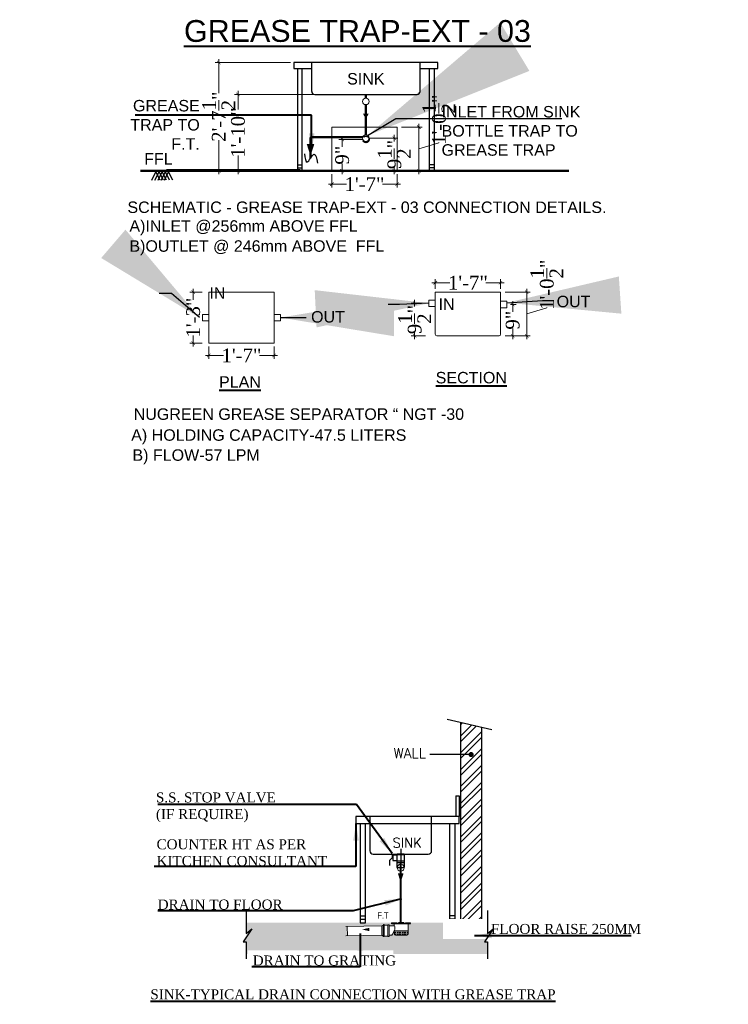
# Model space of a CAD drawing. Header units: inches. Extents: x 119662 to 158499, y 12149 to 20675.
# Tile 10 of 97: x 119937 to 120143, y 17698 to 17984. Entities that reach past the tile are written whole.
import ezdxf
from ezdxf.enums import TextEntityAlignment as Align

# ---------------------------------------------------------------- set-up
doc = ezdxf.new("R2010")
doc.units = ezdxf.units.IN
doc.header["$MEASUREMENT"] = 0
doc.header["$PDMODE"] = 34
doc.linetypes.add('ACAD_ISO11W100', pattern=[33, 12, -3, 12, -3, 0, -3])
doc.linetypes.add('HIDDEN', pattern=[0.375, 0.25, -0.125])
for name, color, linetype, lineweight in [('00-ABM-VERT-WASTE', 3, 'Continuous', 0), ('00-ABM-WASTE PIPE', 3, 'Continuous', 0), ('A-TEXTS', 4, 'Continuous', 0), ('CKD Dimensions', 3, 'Continuous', 0), ('DIM - GRATING', 7, 'Continuous', 0), ('Flow Direction', 1, 'Continuous', 0), ('GREASE TRAP', 6, 'Continuous', 5), ('JMT SOIL PIPE', 4, 'Continuous', 0), ('JMT-P-WASTE', 3, 'Continuous', 0), ('P-Waste', 4, 'ACAD_ISO11W100', 0), ('P2 WASTE', 3, 'Continuous', 0), ('PP-DIM', 7, 'Continuous', 20), ('PP-DWS', 5, 'Continuous', 25), ('PP-TEXT', 7, 'Continuous', 40)]:
    doc.layers.add(name, color=color, linetype=linetype, lineweight=lineweight)
doc.layers.add('Cold Hot Water', color=8, linetype='Continuous')
doc.styles.add('Arial', font='GOTHIC.TTF')
doc.styles.add('PDF Arial', font='arial.ttf')
doc.styles.add('SIMPLEX', font='SIMPLEX.SHX', dxfattribs={"height": 2.3})
doc.styles.get("Standard").update_dxf_attribs({"font": 'times.ttf', "height": 4})
doc.styles.add('TIMES NEW ROMAN', font='times.ttf', dxfattribs={"height": 4})
doc.styles.add('WMF-Arial1', font='arial.ttf')
doc.dimstyles.new('Copy of Standard', dxfattribs={"dimtxt": 60, "dimasz": 33, "dimexe": 15, "dimexo": 15, "dimgap": 15, "dimtad": 1, "dimtoh": 1, "dimdec": 0, "dimzin": 0, "dimdsep": 46, "dimtxsty": 'Standard', "dimcen": 0.09, "dimclrd": 256, "dimclre": 256, "dimclrt": 256, "dimadec": 0, "dimazin": 0, "dimtfac": 1, "dimtdec": 0, "dimtofl": 0, "dimtmove": 0, "dimatfit": 3, "dimfxl": 1, "dimtolj": 1, "dimtzin": 0, "dimlwd": -1, "dimlwe": -1, "dimarcsym": 0})
doc.dimstyles.new('Copy(3) of Standard', dxfattribs={"dimtxt": 78, "dimasz": 51, "dimexe": 10, "dimexo": 24, "dimgap": 24, "dimtad": 1, "dimtoh": 1, "dimdec": 0, "dimzin": 0, "dimdsep": 46, "dimtxsty": 'Standard', "dimcen": 0.09, "dimadec": 0, "dimazin": 0, "dimtfac": 1, "dimtdec": 0, "dimtofl": 0, "dimtmove": 0, "dimatfit": 3, "dimfxl": 1, "dimtolj": 1, "dimtzin": 0, "dimarcsym": 0})
doc.dimstyles.new('PP-DIM', dxfattribs={"dimtxt": 4, "dimasz": 1, "dimexe": 1, "dimexo": 1, "dimgap": 0.09, "dimtad": 0, "dimdec": 1, "dimzin": 0, "dimdsep": 46, "dimlunit": 4, "dimtxsty": 'TIMES NEW ROMAN', "dimblk": 'ARCHTICK', "dimcen": 0.09, "dimdle": 1, "dimclrd": 256, "dimclre": 256, "dimclrt": 256, "dimadec": 0, "dimazin": 0, "dimtfac": 1, "dimtdec": 4, "dimtofl": 0, "dimtmove": 1, "dimatfit": 3, "dimfxl": 1, "dimtolj": 1, "dimtzin": 0, "dimlwd": -1, "dimlwe": -1, "dimarcsym": 0})

# ---------------------------------------------------------------- blocks, each defined once
blk = doc.blocks.new('_ArchTick')
at = {"color": 251, "linetype": 'ByBlock', "const_width": 0.15}
blk.add_lwpolyline([(-0.5, -0.5), (0.5, 0.5)], dxfattribs=at)
blk = doc.blocks.new('*D618')
at = {"layer": 'Defpoints', "color": 0, "transparency": 16777216}
for p in [(120030.48, 17949.32), (120037.37, 17949.32), (120025.88, 17940.19)]:
    blk.add_point(p, dxfattribs=at)
at = {"layer": 'PP-DIM', "transparency": 16777216}
for p, q in [((120030.48, 17950.32), (120030.48, 17947.21)), ((120036.37, 17949.32), (120029.48, 17949.32)), ((120030.48, 17939.19), (120030.48, 17942.29)), ((120026.88, 17940.19), (120031.48, 17940.19))]:
    blk.add_line(p, q, dxfattribs=at)
for p, rotation in [((120030.48, 17949.32), 90), ((120030.48, 17940.19), 270)]:
    blk.add_blockref('_ArchTick', p, dxfattribs=dict(at, rotation=rotation))
at = {"layer": 'PP-DIM', "transparency": 16777216, "insert": (120030.48, 17944.75), "char_height": 4, "attachment_point": 5, "rotation": 90, "style": 'TIMES NEW ROMAN'}
blk.add_mtext('\\A1;9"', dxfattribs=at)
blk = doc.blocks.new('*D619')
at = {"layer": 'Defpoints', "color": 0, "transparency": 16777216}
for p in [(120046.77, 17952.91), (120046.77, 17940.19), (120052.76, 17940.19)]:
    blk.add_point(p, dxfattribs=at)
at = {"layer": 'PP-DIM', "transparency": 16777216}
for p, q in [((120047.77, 17952.91), (120053.76, 17952.91)), ((120052.76, 17953.91), (120052.76, 17939.19)), ((120058.59, 17948.3), (120052.76, 17946.55)), ((120058.59, 17948.48), (120058.59, 17948.3)), ((120047.77, 17940.19), (120053.76, 17940.19))]:
    blk.add_line(p, q, dxfattribs=at)
for p, rotation in [((120052.76, 17952.91), 90), ((120052.76, 17940.19), 270)]:
    blk.add_blockref('_ArchTick', p, dxfattribs=dict(at, rotation=rotation))
at = {"layer": 'PP-DIM', "transparency": 16777216, "insert": (120058.59, 17955.06), "char_height": 4, "attachment_point": 5, "rotation": 90, "style": 'TIMES NEW ROMAN'}
blk.add_mtext('\\A1;1\'-0{\\H1.000000x;\\S1/2;}"', dxfattribs=at)
blk = doc.blocks.new('*D620')
at = {"layer": 'Defpoints', "color": 0, "transparency": 16777216}
for p in [(120037.35, 17949.69), (120037.32, 17940.19), (120045.63, 17940.19)]:
    blk.add_point(p, dxfattribs=at)
at = {"layer": 'PP-DIM', "transparency": 16777216}
for p, q in [((120045.63, 17950.69), (120045.63, 17948.75)), ((120038.35, 17949.69), (120046.63, 17949.69)), ((120038.32, 17940.19), (120046.63, 17940.19)), ((120045.63, 17939.19), (120045.63, 17941.13))]:
    blk.add_line(p, q, dxfattribs=at)
for p, rotation in [((120045.63, 17949.69), 90), ((120045.63, 17940.19), 270)]:
    blk.add_blockref('_ArchTick', p, dxfattribs=dict(at, rotation=rotation))
at = {"layer": 'PP-DIM', "transparency": 16777216, "insert": (120045.63, 17944.94), "char_height": 4, "attachment_point": 5, "rotation": 90, "style": 'TIMES NEW ROMAN'}
blk.add_mtext('\\A1;9{\\H1.000000x;\\S1/2;}"', dxfattribs=at)
blk = doc.blocks.new('*D621')
at = {"layer": 'Defpoints', "color": 0, "transparency": 16777216}
for p in [(120016.42, 17971.71), (119994.56, 17940.19), (120016.42, 17940.19)]:
    blk.add_point(p, dxfattribs=at)
at = {"layer": 'PP-DIM', "transparency": 16777216}
for p, q in [((120015.42, 17971.71), (119993.56, 17971.71)), ((119994.56, 17972.71), (119994.56, 17962.81)), ((119994.56, 17939.19), (119994.56, 17949.09)), ((120015.42, 17940.19), (119993.56, 17940.19))]:
    blk.add_line(p, q, dxfattribs=at)
for p, rotation in [((119994.56, 17971.71), 90), ((119994.56, 17940.19), 270)]:
    blk.add_blockref('_ArchTick', p, dxfattribs=dict(at, rotation=rotation))
at = {"layer": 'PP-DIM', "transparency": 16777216, "insert": (119994.56, 17955.95), "char_height": 4, "attachment_point": 5, "rotation": 90, "style": 'TIMES NEW ROMAN'}
blk.add_mtext('\\A1;2\'-7{\\H1.000000x;\\S1/2;}"', dxfattribs=at)
blk = doc.blocks.new('*D622')
at = {"layer": 'Defpoints', "color": 0, "transparency": 16777216}
for p in [(120029.37, 17962.44), (120000.17, 17940.19), (120029.37, 17940.19)]:
    blk.add_point(p, dxfattribs=at)
at = {"layer": 'PP-DIM', "transparency": 16777216}
for p, q in [((120028.37, 17962.44), (119999.17, 17962.44)), ((120000.17, 17963.44), (120000.17, 17958.02)), ((120000.17, 17939.19), (120000.17, 17944.62)), ((120028.37, 17940.19), (119999.17, 17940.19))]:
    blk.add_line(p, q, dxfattribs=at)
for p, rotation in [((120000.17, 17962.44), 90), ((120000.17, 17940.19), 270)]:
    blk.add_blockref('_ArchTick', p, dxfattribs=dict(at, rotation=rotation))
at = {"layer": 'PP-DIM', "transparency": 16777216, "insert": (120000.17, 17951.32), "char_height": 4, "attachment_point": 5, "rotation": 90, "style": 'TIMES NEW ROMAN'}
blk.add_mtext('\\A1;1\'-10"', dxfattribs=at)
blk = doc.blocks.new('*D623')
at = {"layer": 'Defpoints', "color": 0, "transparency": 16777216}
for p in [(119990.79, 17904.9), (119987.14, 17890.06), (119990.79, 17890.06)]:
    blk.add_point(p, dxfattribs=at)
at = {"layer": 'PP-DIM', "transparency": 16777216}
for p, q in [((119989.79, 17904.9), (119986.14, 17904.9)), ((119987.14, 17905.9), (119987.14, 17902.7)), ((119989.79, 17890.06), (119986.14, 17890.06)), ((119987.14, 17889.06), (119987.14, 17892.26))]:
    blk.add_line(p, q, dxfattribs=at)
for p, rotation in [((119987.14, 17904.9), 90), ((119987.14, 17890.06), 270)]:
    blk.add_blockref('_ArchTick', p, dxfattribs=dict(at, rotation=rotation))
at = {"layer": 'PP-DIM', "transparency": 16777216, "insert": (119987.14, 17897.48), "char_height": 4, "attachment_point": 5, "rotation": 90, "style": 'TIMES NEW ROMAN'}
blk.add_mtext('\\A1;1\'-3"', dxfattribs=at)
blk = doc.blocks.new('*D624')
at = {"layer": 'Defpoints', "color": 0, "transparency": 16777216}
for p in [(119991.68, 17890.06), (120010.67, 17890.06), (120010.67, 17886.49)]:
    blk.add_point(p, dxfattribs=at)
at = {"layer": 'PP-DIM', "transparency": 16777216}
for p, q in [((119991.68, 17889.06), (119991.68, 17885.49)), ((120010.67, 17889.06), (120010.67, 17885.49)), ((119990.68, 17886.49), (119995.95, 17886.49)), ((120011.67, 17886.49), (120006.4, 17886.49))]:
    blk.add_line(p, q, dxfattribs=at)
at = {"layer": 'PP-DIM', "transparency": 16777216, "rotation": 180}
blk.add_blockref('_ArchTick', (119991.68, 17886.49), dxfattribs=at)
at = {"layer": 'PP-DIM', "transparency": 16777216}
blk.add_blockref('_ArchTick', (120010.67, 17886.49), dxfattribs=at)
at = {"layer": 'PP-DIM', "transparency": 16777216, "insert": (120001.18, 17886.49), "char_height": 4, "attachment_point": 5, "style": 'TIMES NEW ROMAN'}
blk.add_mtext('\\A1;1\'-7"', dxfattribs=at)
blk = doc.blocks.new('*D625')
at = {"layer": 'Defpoints', "color": 0, "transparency": 16777216}
for p in [(120076.55, 17907.64), (120057.55, 17904.9), (120076.55, 17904.9)]:
    blk.add_point(p, dxfattribs=at)
at = {"layer": 'PP-DIM', "transparency": 16777216}
for p, q in [((120056.55, 17907.64), (120061.83, 17907.64)), ((120057.55, 17905.9), (120057.55, 17908.64)), ((120077.55, 17907.64), (120072.27, 17907.64)), ((120076.55, 17905.9), (120076.55, 17908.64))]:
    blk.add_line(p, q, dxfattribs=at)
at = {"layer": 'PP-DIM', "transparency": 16777216, "rotation": 180}
blk.add_blockref('_ArchTick', (120057.55, 17907.64), dxfattribs=at)
at = {"layer": 'PP-DIM', "transparency": 16777216}
blk.add_blockref('_ArchTick', (120076.55, 17907.64), dxfattribs=at)
at = {"layer": 'PP-DIM', "transparency": 16777216, "insert": (120067.05, 17907.64), "char_height": 4, "attachment_point": 5, "style": 'TIMES NEW ROMAN'}
blk.add_mtext('\\A1;1\'-7"', dxfattribs=at)
blk = doc.blocks.new('*D626')
at = {"layer": 'Defpoints', "color": 0, "transparency": 16777216}
for p in [(120076.85, 17904.9), (120076.85, 17892.18), (120084.16, 17892.18)]:
    blk.add_point(p, dxfattribs=at)
at = {"layer": 'PP-DIM', "transparency": 16777216}
for p, q in [((120077.85, 17904.9), (120085.16, 17904.9)), ((120084.16, 17905.9), (120084.16, 17891.18)), ((120089.99, 17900.28), (120084.16, 17898.54)), ((120089.99, 17900.46), (120089.99, 17900.28)), ((120077.85, 17892.18), (120085.16, 17892.18))]:
    blk.add_line(p, q, dxfattribs=at)
for p, rotation in [((120084.16, 17904.9), 90), ((120084.16, 17892.18), 270)]:
    blk.add_blockref('_ArchTick', p, dxfattribs=dict(at, rotation=rotation))
at = {"layer": 'PP-DIM', "transparency": 16777216, "insert": (120089.99, 17907.04), "char_height": 4, "attachment_point": 5, "rotation": 90, "style": 'TIMES NEW ROMAN'}
blk.add_mtext('\\A1;1\'-0{\\H1.000000x;\\S1/2;}"', dxfattribs=at)
blk = doc.blocks.new('*D627')
at = {"layer": 'Defpoints', "color": 0, "transparency": 16777216}
for p in [(120027.47, 17940.19), (120046.47, 17940.19), (120046.47, 17936.33)]:
    blk.add_point(p, dxfattribs=at)
at = {"layer": 'PP-DIM', "transparency": 16777216}
for p, q in [((120027.47, 17939.19), (120027.47, 17935.33)), ((120046.47, 17939.19), (120046.47, 17935.33)), ((120026.47, 17936.33), (120031.75, 17936.33)), ((120047.47, 17936.33), (120042.19, 17936.33))]:
    blk.add_line(p, q, dxfattribs=at)
at = {"layer": 'PP-DIM', "transparency": 16777216, "rotation": 180}
blk.add_blockref('_ArchTick', (120027.47, 17936.33), dxfattribs=at)
at = {"layer": 'PP-DIM', "transparency": 16777216}
blk.add_blockref('_ArchTick', (120046.47, 17936.33), dxfattribs=at)
at = {"layer": 'PP-DIM', "transparency": 16777216, "insert": (120036.97, 17936.33), "char_height": 4, "attachment_point": 5, "style": 'TIMES NEW ROMAN'}
blk.add_mtext('\\A1;1\'-7"', dxfattribs=at)
blk = doc.blocks.new('*D628')
at = {"layer": 'Defpoints', "color": 0, "transparency": 16777216}
for p in [(120055.71, 17901.67), (120051.54, 17892.18), (120055.71, 17892.18)]:
    blk.add_point(p, dxfattribs=at)
at = {"layer": 'PP-DIM', "transparency": 16777216}
for p, q in [((120054.71, 17901.67), (120050.54, 17901.67)), ((120051.54, 17902.67), (120051.54, 17900.74)), ((120051.54, 17891.18), (120051.54, 17893.11)), ((120054.71, 17892.18), (120050.54, 17892.18))]:
    blk.add_line(p, q, dxfattribs=at)
for p, rotation in [((120051.54, 17901.67), 90), ((120051.54, 17892.18), 270)]:
    blk.add_blockref('_ArchTick', p, dxfattribs=dict(at, rotation=rotation))
at = {"layer": 'PP-DIM', "transparency": 16777216, "insert": (120051.54, 17896.92), "char_height": 4, "attachment_point": 5, "rotation": 90, "style": 'TIMES NEW ROMAN'}
blk.add_mtext('\\A1;9{\\H1.000000x;\\S1/2;}"', dxfattribs=at)
blk = doc.blocks.new('*D629')
at = {"layer": 'Defpoints', "color": 0, "transparency": 16777216}
for p in [(120078.39, 17901.3), (120078.39, 17892.18), (120080.07, 17892.18)]:
    blk.add_point(p, dxfattribs=at)
at = {"layer": 'PP-DIM', "transparency": 16777216}
for p, q in [((120079.39, 17901.3), (120081.07, 17901.3)), ((120080.07, 17902.3), (120080.07, 17899.2)), ((120080.07, 17891.18), (120080.07, 17894.28)), ((120079.39, 17892.18), (120081.07, 17892.18))]:
    blk.add_line(p, q, dxfattribs=at)
for p, rotation in [((120080.07, 17901.3), 90), ((120080.07, 17892.18), 270)]:
    blk.add_blockref('_ArchTick', p, dxfattribs=dict(at, rotation=rotation))
at = {"layer": 'PP-DIM', "transparency": 16777216, "insert": (120080.07, 17896.74), "char_height": 4, "attachment_point": 5, "rotation": 90, "style": 'TIMES NEW ROMAN'}
blk.add_mtext('\\A1;9"', dxfattribs=at)
blk = doc.blocks.new('RHEHFTH')
at = {"layer": 'JMT SOIL PIPE', "linetype": 'Continuous', "ltscale": 2}
h = blk.add_hatch(dxfattribs=at)
h.set_pattern_fill('FLEX', color=4, scale=25.42805, style=0)
h.set_pattern_definition([(7e-15, (-5263673.425, 1425952.74), (0, 19.0710374), [19.0710374, -19.0710374]), (45, (-5263654.354, 1425952.74), (1e-15, 19.071037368), [4.76775935, -17.43500107, 4.76775935, -26.97051977])])
edge = h.paths.add_edge_path()
edge.add_line((419343, 116212), (419343, 116167))
edge.add_ellipse((419362, 116167), major_axis=(13.5, 13.5), ratio=1, start_angle=135, end_angle=225)
edge.add_line((419362, 116148), (419534, 116148))
edge.add_ellipse((419534, 116167), major_axis=(-13.5, 13.5), ratio=1, start_angle=135, end_angle=225)
edge.add_line((419553, 116167), (419553, 116212))
edge.add_line((419553, 116212), (419343, 116212))
at = {"color": 7}
for p, q in [((419499, 116327), (419334, 116327)), ((419490, 116338), (419407, 116338))]:
    blk.add_line(p, q, dxfattribs=at)
at = {"layer": 'JMT-P-WASTE'}
for p, q in [((419343, 116291), (419265, 116291)), ((419343, 116319), (419343, 116291)), ((419553, 116319), (419553, 116167)), ((419305, 116148), (419265, 116148)), ((419343, 116220), (419343, 116167)), ((419534, 116148), (419362, 116148))]:
    blk.add_line(p, q, dxfattribs=at)
at = {"layer": 'JMT-P-WASTE', "color": 3}
blk.add_line((419549, 116323), (419347, 116323), dxfattribs=at)
at = {"layer": 'JMT-P-WASTE', "color": 8}
blk.add_line((419553, 116212), (419343, 116212), dxfattribs=at)
at = {"layer": 'JMT-P-WASTE', "color": 1}
blk.add_lwpolyline([(418853, 116234, 0, 50.3, 0), (418961, 116235, 50.3, 50.3, 0)], format="xyseb", dxfattribs=at)
at = {"layer": 'JMT-P-WASTE', "color": 3}
for centre, start, end in [((419347, 116319), 90, 180), ((419549, 116319), 0, 90)]:
    blk.add_arc(centre, 3.81, start, end, dxfattribs=at)
at = {"layer": 'JMT-P-WASTE'}
for centre, radius, start, end in [((419275, 116256), 77, 332.9157, 27.0843), ((418971, 116369), 401, 326.5071, 338.2895), ((419362, 116167), 19.1, 180, 270), ((419534, 116167), 19.1, 270, 0)]:
    blk.add_arc(centre, radius, start, end, dxfattribs=at)
at = {"layer": 'P-Waste', "color": 3}
for p, q in [((419344, 116338), (419344, 116337)), ((419344, 116337), (419369, 116337)), ((419546, 116337), (419522, 116337)), ((419546, 116338), (419546, 116337))]:
    blk.add_line(p, q, dxfattribs=at)
blk.add_lwpolyline([(419521, 116338), (419588, 116338), (419588, 116323), (419302, 116323), (419302, 116338), (419369, 116338)], dxfattribs=at)
blk.add_arc((419445, 116586), 259, 252.8979, 287.1021, dxfattribs=at)
at = {"layer": 'P2 WASTE'}
for p, q in [((419154, 116291), (418602, 116280)), ((419174, 116303), (419154, 116291)), ((419154, 116148), (419154, 116291)), ((419174, 116303), (419174, 116134)), ((419190, 116303), (419190, 116134)), ((419244, 116303), (419190, 116303)), ((419244, 116303), (419244, 116134)), ((419154, 116148), (418602, 116137)), ((419174, 116134), (419154, 116148)), ((419244, 116134), (419190, 116134))]:
    blk.add_line(p, q, dxfattribs=at)
blk.add_lwpolyline([(419265, 116296), (419265, 116220), (419265, 116142)], dxfattribs=at)
for centre, radius, start, end in [((419182, 116303), 7.8, 0, 180), ((419254, 116297), 11.8, 353.6598, 146.4848), ((419254, 116141), 11.8, 213.5152, 6.3402), ((419182, 116134), 7.8, 180, 0)]:
    blk.add_arc(centre, radius, start, end, dxfattribs=at)
at = {"layer": 'A-TEXTS', "style": 'WMF-Arial1', "width": 0.8}
blk.add_text('F.T', height=95.4, rotation=359.9987, dxfattribs=at).set_placement((419087, 116400, 0))

msp = doc.modelspace()

# ---------------------------------------------------------------- hatches: boundary and pattern name
h = msp.add_hatch()
h.set_pattern_fill('ANSI32', color=4, scale=0.363158, style=0)
h.set_pattern_definition([(45, (115745.6027, 17330.7736), (-2.4459382, 2.4459382), []), (45, (115747.2334, 17330.7736), (-2.4459382, 2.4459382), [])])
edge = h.paths.add_edge_path()
edge.add_line((120070.99, 17778.28), (120064.99, 17779.66))
edge.add_line((120064.99, 17779.66), (120064.99, 17731.57))
edge.add_line((120064.99, 17731.57), (120065.05, 17731.56))
edge.add_arc((120065.32, 17734.92), 3.38, 265.4365, 276.8474)
edge.add_arc((120065.28, 17736.08), 4.54, 267.0233, 275.6356, ccw=False)
edge.add_line((120065.04, 17731.55), (120064.99, 17731.55))
edge.add_line((120064.99, 17731.55), (120064.99, 17721.41))
edge.add_line((120064.99, 17721.41), (120070.99, 17721.41))
edge.add_line((120070.99, 17721.41), (120070.99, 17778.28))
at = {"layer": 'CKD Dimensions', "ltscale": 0.25}
h = msp.add_hatch(dxfattribs=at)
h.set_pattern_fill('AR-SAND', color=251, scale=0.007263)
h.set_pattern_definition([(37.5, (100447.71665, 24336.75863), (-0.01162128, 0.355468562), [0, -0.280416, 0, -0.313623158, 0, -0.299786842]), (7.5, (100447.71665, 24336.75863), (0.326495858, 0.520641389), [0, -0.1512770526, 0, -0.2527433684, 0, -0.0968542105]), (327.5, (100447.48973, 24336.75863), (0.574510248, 0.00104385), [0, -0.0922421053, 0, -0.332071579, 0, -0.4335378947]), (317.5, (100447.48973, 24336.75863), (0.554583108, 0.161917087), [0, -0.0461210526, 0, -0.2176913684, 0, -0.249053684])])
h.paths.add_polyline_path([(120001.65, 17715.84), (120004.18, 17719.67), (120002.52, 17718.22), (120002.52, 17721.41), (120035.74, 17721.41), (120037.24, 17721.41), (120044.86, 17721.41), (120044.86, 17721.12), (120045.72, 17721.12, 0.414214), (120045.65, 17721.04), (120045.65, 17720.5), (120044.16, 17720.5), (120044.16, 17720.6, 0.787099), (120043.75, 17720.74), (120042.72, 17720.74, 1), (120042.43, 17720.74), (120042.03, 17720.51), (120031.95, 17720.3), (120032.01, 17717.58), (120042.03, 17717.79), (120042.43, 17717.53, 1), (120042.72, 17717.53), (120043.75, 17717.53, 0.787099), (120044.16, 17717.67), (120044.16, 17717.77), (120044.92, 17717.77, 0.051456), (120045.65, 17719.16), (120045.65, 17719.01), (120045.65, 17718.14, 0.414214), (120046.01, 17717.77), (120049.28, 17717.77, 0.414214), (120049.64, 17718.14), (120049.64, 17719.01), (120049.64, 17721.04, 0.414202), (120049.57, 17721.12), (120050.31, 17721.12), (120050.31, 17721.41), (120061.74, 17721.41), (120063.24, 17721.41), (120064.99, 17721.41), (120070.99, 17721.41), (120072.71, 17721.41), (120072.71, 17718.22), (120074.37, 17719.67), (120071.83, 17715.84), (120072.71, 17715.84), (120072.71, 17712.33), (120002.52, 17712.33), (120002.52, 17715.84)])

# ---------------------------------------------------------------- linework, layer by layer
at = {"color": 0}
for p, q in [((120016.42, 17971.71, -2910190.09), (120016.42, 17969.97, -2910190.09)), ((120058.29, 17971.71, -2910190.09), (120016.42, 17971.71, -2910190.09)), ((120016.42, 17969.97, -2910190.09), (120021.59, 17969.97, -2910190.09)), ((120017.51, 17969.97, -2910190.09), (120017.51, 17940.19, -2910190.09)), ((120018.82, 17944.56, -2910190.09), (120018.82, 17969.97, -2910190.09)), ((120021.59, 17971.71, -2910190.09), (120021.59, 17963.31, -2910190.09)), ((120053.11, 17963.19, -2910190.09), (120053.11, 17971.71, -2910190.09)), ((120053.11, 17969.97, -2910190.09), (120058.29, 17969.97, -2910190.09)), ((120055.89, 17940.19, -2910190.09), (120055.89, 17969.97, -2910190.09)), ((120057.2, 17969.97, -2910190.09), (120057.2, 17940.19, -2910190.09)), ((120058.29, 17969.97, -2910190.09), (120058.29, 17971.71, -2910190.09)), ((120022.47, 17962.44, -2910190.09), (120052.24, 17962.44, -2910190.09)), ((120018.82, 17940.19, -2910190.09), (120018.82, 17946.3, -2910190.09)), ((120017.51, 17941.94, -2910190.09), (120018.82, 17941.94, -2910190.09)), ((120057.2, 17941.94, -2910190.09), (120055.89, 17941.94, -2910190.09)), ((119975.09, 17937.44, -2910190.09), (119976.31, 17939.89, -2910190.09)), ((119976.01, 17937.44, -2910190.09), (119977.23, 17939.89, -2910190.09)), ((119977.53, 17937.44, -2910190.09), (119976.31, 17939.89, -2910190.09)), ((119976.92, 17937.44, -2910190.09), (119978.14, 17939.89, -2910190.09)), ((119978.45, 17937.44, -2910190.09), (119977.23, 17939.89, -2910190.09)), ((119977.84, 17937.44, -2910190.09), (119979.06, 17939.89, -2910190.09)), ((119979.37, 17937.44, -2910190.09), (119978.14, 17939.89, -2910190.09)), ((119978.76, 17937.44, -2910190.09), (119979.98, 17939.89, -2910190.09)), ((119980.28, 17937.44, -2910190.09), (119979.06, 17939.89, -2910190.09)), ((120018.27, 17940.5, -2910190.09), (119979.37, 17940.5, -2910190.09)), ((119981.2, 17937.44, -2910190.09), (119979.98, 17939.89, -2910190.09)), ((120015.22, 17940.5, -2910190.09), (119984.87, 17940.5, -2910190.09)), ((120017.51, 17941.07, -2910190.09), (120018.82, 17941.07, -2910190.09)), ((120017.51, 17940.19, -2910190.09), (120018.82, 17940.19, -2910190.09)), ((120057.2, 17941.07, -2910190.09), (120055.89, 17941.07, -2910190.09)), ((120057.2, 17940.19, -2910190.09), (120055.89, 17940.19, -2910190.09))]:
    msp.add_line(p, q, dxfattribs=at)
at = {"color": 7}
for p, q in [((120060.99, 17780.59, -3800177.35), (120073.99, 17777.59, -3800177.35)), ((120064.99, 17721.41, -3800177.35), (120064.99, 17779.66, -3800177.35)), ((120070.99, 17778.28, -3800177.35), (120070.99, 17721.41, -3800177.35)), ((120063.49, 17758.28, -3800177.35), (120064.49, 17758.28, -3800177.35)), ((120063.49, 17758.28, -3800177.35), (120063.49, 17752.28, -3800177.35)), ((120064.49, 17758.28, -3800177.35), (120064.49, 17752.28, -3800177.35)), ((120064.49, 17752.28, -3800177.35), (120034.49, 17752.28, -3800177.35)), ((120034.49, 17752.28, -3800177.35), (120034.49, 17750.28, -3800177.35)), ((120038.49, 17752.28, -3800177.35), (120038.49, 17742.36, -3800177.35)), ((120056.49, 17742.36, -3800177.35), (120056.49, 17752.28, -3800177.35)), ((120064.49, 17750.28, -3800177.35), (120064.49, 17752.28, -3800177.35)), ((120034.49, 17750.28, -3800177.35), (120064.49, 17750.28, -3800177.35)), ((120035.74, 17750.28, -3800177.35), (120035.74, 17721.41, -3800177.35)), ((120037.24, 17721.41, -3800177.35), (120037.24, 17750.28, -3800177.35)), ((120061.74, 17721.41, -3800177.35), (120061.74, 17750.28, -3800177.35)), ((120063.24, 17750.28, -3800177.35), (120063.24, 17721.41, -3800177.35)), ((120039.49, 17741.36, -3800177.35), (120055.49, 17741.36, -3800177.35)), ((120044.99, 17741.02, -3800177.35), (120044.99, 17740.27, -3800177.35)), ((120046.49, 17741.02, -3800177.35), (120045.24, 17741.02, -3800177.35)), ((120045.24, 17741.02, -3800177.35), (120045.24, 17739.52, -3800177.35)), ((120046.49, 17737.74, -3800177.35), (120046.49, 17741.36, -3800177.35)), ((120048.49, 17741.36, -3800177.35), (120046.49, 17741.36, -3800177.35)), ((120048.49, 17741.13, -3800177.35), (120046.49, 17741.13, -3800177.35)), ((120046.49, 17739.36, -3800177.35), (120046.49, 17740.99, -3800177.35)), ((120048.49, 17741.36, -3800177.35), (120048.49, 17737.74, -3800177.35)), ((120048.49, 17740.99, -3800177.35), (120048.49, 17739.36, -3800177.35)), ((120044.99, 17740.27, -3800177.35), (120044.24, 17739.52, -3800177.35)), ((120044.24, 17739.52, -3800177.35), (120044.24, 17738.02, -3800177.35)), ((120044.99, 17740.27, -3800177.35), (120045.24, 17740.27, -3800177.35)), ((120045.24, 17739.52, -3800177.35), (120046.49, 17739.52, -3800177.35)), ((120048.49, 17739.3, -3800177.35), (120046.49, 17739.3, -3800177.35)), ((120048.49, 17738.8, -3800177.35), (120046.49, 17738.8, -3800177.35)), ((120046.49, 17737.5, -3800177.35), (120046.49, 17737.74, -3800177.35)), ((120046.49, 17737.5, -3800177.35), (120048.49, 17737.5, -3800177.35)), ((120048.49, 17737.74, -3800177.35), (120048.49, 17737.5, -3800177.35)), ((120035.74, 17723.41, -3800177.35), (120037.24, 17723.41, -3800177.35)), ((120035.74, 17722.41, -3800177.35), (120037.24, 17722.41, -3800177.35)), ((120035.74, 17721.41, -3800177.35), (120037.24, 17721.41, -3800177.35)), ((120063.24, 17723.41, -3800177.35), (120061.74, 17723.41, -3800177.35)), ((120063.24, 17722.41, -3800177.35), (120061.74, 17722.41, -3800177.35)), ((120063.24, 17721.41, -3800177.35), (120061.74, 17721.41, -3800177.35)), ((120004.18, 17719.67, -3800177.35), (120001.65, 17715.84, -3800177.35)), ((120002.52, 17718.22, -3800177.35), (120004.18, 17719.67, -3800177.35)), ((120001.65, 17715.84, -3800177.35), (120002.52, 17715.84, -3800177.35))]:
    msp.add_line(p, q, dxfattribs=at)
at = {"color": 1}
msp.add_line((120067.99, 17770.34, -3800177.35), (120055.99, 17770.34, -3800177.35), dxfattribs=at)
at = {"color": 4}
msp.add_line((120047.49, 17742.91, -3800177.35), (120047.49, 17735.4, -3800177.35), dxfattribs=at)
at = {"color": 7}
for points, const_width, elevation in [([(119971.73, 17940.19), (120096.49, 17940.19)], 0.611, -2910190.09), ([(120002.52, 17721.41), (120074.54, 17721.41)], 0.0363, -3800177.35)]:
    msp.add_lwpolyline(points, dxfattribs=dict(at, const_width=const_width, elevation=elevation))
at = {"color": 1, "const_width": 0.75, "elevation": -3800177.35}
msp.add_lwpolyline([(120068.36, 17770.34, -1), (120067.61, 17770.34, -1)], format="xyb", close=True, dxfattribs=at)
at = {"color": 7, "elevation": -3800177.35}
msp.add_lwpolyline([(120002.52, 17712.33, 0.0363, 0.0363, 0), (120076.21, 17712.33, 0, 0, 0)], format="xyseb", dxfattribs=at)
at = {"color": 7}
for centre, radius, start, end in [((120022.47, 17963.31, -2910190.09), 0.872, 180, 270), ((120052.24, 17963.31, -2910190.09), 0.872, 270, 0), ((120039.49, 17742.36, -3800177.35), 1, 180, 270), ((120055.49, 17742.36, -3800177.35), 1, 270, 0)]:
    msp.add_arc(centre, radius, start, end, dxfattribs=at)
at = {"layer": '00-ABM-VERT-WASTE', "color": 5, "const_width": 0.667, "elevation": -2910190.09}
for points in [[(120037.35, 17962.44), (120037.35, 17961.33)], [(120037.35, 17959.46), (120037.35, 17950.62)]]:
    msp.add_lwpolyline(points, dxfattribs=at)
at = {"layer": '00-ABM-VERT-WASTE', "color": 5}
for centre in [(120037.35, 17960.39, -2910190.09), (120037.35, 17949.69, -2910190.09)]:
    msp.add_circle(centre, 0.933, dxfattribs=at)
at = {"layer": '00-ABM-WASTE PIPE', "lineweight": -3, "elevation": -2910190.09}
msp.add_lwpolyline([(120036.44, 17950.02, 0.667, 0.667, 0), (120021.7, 17950.02, 0.667, 0.667, 0.414214), (120021.26, 17949.58, 0.667, 0.667, 0), (120021.26, 17943.82, 0.667, 0.667, 0)], format="xyseb", dxfattribs=at)
at = {"layer": '00-ABM-WASTE PIPE', "color": 5, "const_width": 0.562, "elevation": -3800177.35}
msp.add_lwpolyline([(120047.49, 17738.8), (120047.49, 17721.41)], dxfattribs=at)
at = {"layer": '00-ABM-WASTE PIPE', "linetype": 'HIDDEN', "lineweight": -3, "ltscale": 10}
msp.add_circle((120037.37, 17949.32, -2910190.09), 0.933, dxfattribs=at)
at = {"layer": '00-ABM-WASTE PIPE', "lineweight": -3}
msp.add_spline([(120019.48, 17945.16, -2910190.09), (120020.28, 17942.74, -2910190.09), (120022.32, 17945.04, -2910190.09), (120023.28, 17942.46, -2910190.09)], degree=3, dxfattribs=at)
at = {"layer": 'CKD Dimensions', "ltscale": 0.25}
msp.add_line((120031.95, 17720.3, -3800177.35), (120032.01, 17717.58, -3800177.35), dxfattribs=at)
at = {"layer": 'DIM - GRATING'}
msp.add_arc((120047.49, 17737.41, -3800177.35), 1.02, 12.5747, 347.4253, dxfattribs=at)
at = {"layer": 'Flow Direction'}
for points, elevation in [([(120037.35, 17955.32, 0, 1.67, 0), (120037.35, 17956.82, 1.67, 1.67, 0)], -2910190.09), ([(120021.26, 17944.53, 0, 2.22, 0), (120021.26, 17948.01, 2.22, 2.22, 0)], -2910190.09), ([(120047.49, 17733.18, 0, 1.69, 0), (120047.49, 17735.82, 1.69, 1.69, 0)], -3800177.35)]:
    msp.add_lwpolyline(points, format="xyseb", dxfattribs=dict(at, elevation=elevation))
at = {"layer": 'GREASE TRAP'}
for p, q in [((120027.47, 17952.91, -2910190.09), (120046.47, 17952.91, -2910190.09)), ((120027.47, 17940.64, -2910190.09), (120027.47, 17952.91, -2910190.09)), ((120046.47, 17952.91, -2910190.09), (120046.47, 17940.64, -2910190.09)), ((120046.03, 17940.19, -2910190.09), (120027.47, 17940.19, -2910190.09)), ((120027.92, 17940.19, -2910190.09), (120032.47, 17940.19, -2910190.09)), ((120032.47, 17940.19, -2910190.09), (120041.48, 17940.19, -2910190.09)), ((119991.68, 17890.06, -2910190.09), (119991.68, 17904.9, -2910190.09)), ((119991.68, 17904.9, -2910190.09), (120010.67, 17904.9, -2910190.09)), ((120010.67, 17904.9, -2910190.09), (120010.67, 17890.06, -2910190.09)), ((120057.55, 17904.9, -2910190.09), (120076.55, 17904.9, -2910190.09)), ((120057.55, 17892.62, -2910190.09), (120057.55, 17904.9, -2910190.09)), ((120076.55, 17904.9, -2910190.09), (120076.55, 17892.62, -2910190.09)), ((120057.55, 17902.6, -2910190.09), (120055.71, 17902.6, -2910190.09)), ((120055.71, 17902.6, -2910190.09), (120055.71, 17900.74, -2910190.09)), ((120076.55, 17902.23, -2910190.09), (120078.39, 17902.23, -2910190.09)), ((120078.39, 17902.23, -2910190.09), (120078.39, 17900.37, -2910190.09)), ((119991.68, 17898.41, -2910190.09), (119989.85, 17898.41, -2910190.09)), ((119989.85, 17898.41, -2910190.09), (119989.85, 17896.55, -2910190.09)), ((120010.67, 17898.41, -2910190.09), (120012.5, 17898.41, -2910190.09)), ((120012.5, 17898.41, -2910190.09), (120012.5, 17896.55, -2910190.09)), ((120057.55, 17900.74, -2910190.09), (120055.71, 17900.74, -2910190.09)), ((120076.55, 17900.37, -2910190.09), (120078.39, 17900.37, -2910190.09)), ((119991.68, 17896.55, -2910190.09), (119989.85, 17896.55, -2910190.09)), ((120010.67, 17896.55, -2910190.09), (120012.5, 17896.55, -2910190.09)), ((120010.67, 17890.06, -2910190.09), (119991.68, 17890.06, -2910190.09)), ((120076.11, 17892.18, -2910190.09), (120058, 17892.18, -2910190.09))]:
    msp.add_line(p, q, dxfattribs=at)
for centre, start, end in [((120027.92, 17940.64, -2910190.09), 180, 270), ((120046.03, 17940.64, -2910190.09), 270, 0), ((120058, 17892.62, -2910190.09), 180, 270), ((120076.11, 17892.62, -2910190.09), 270, 0)]:
    msp.add_arc(centre, 0.445, start, end, dxfattribs=at)

# ---------------------------------------------------------------- block references
at = {"layer": 'PP-DWS', "ltscale": 0.25, "xscale": 0.01904549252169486, "yscale": 0.01904549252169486, "zscale": 0.01904549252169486}
msp.add_blockref('RHEHFTH', (112059.04, 15505.69, -3800177.35), dxfattribs=at)

# ---------------------------------------------------------------- texts
at = {"color": 7, "attachment_point": 1, "style": 'SIMPLEX'}
for s, insert, char_height, width in [('WALL', (120045.4, 17772.24, -3800177.35), 2.905, 10.3759), ('{\\fTimes New Roman|b0|i0|c0|p0;S.S. STOP VALVE\\P(IF REQUIRE)}', (119976.3, 17759.31, -3800177.35), 2.9053, 37.4917), ('SINK', (120045.12, 17746.08, -3800177.35), 2.8, 8.5333)]:
    msp.add_mtext(s, dxfattribs=dict(at, insert=insert, char_height=char_height, width=width))
at = {"layer": 'PP-TEXT', "style": 'PDF Arial'}
for s, height, p in [('SINK', 3.337, (120037.35, 17965.31, -2910190.09)), ('SCHEMATIC - GREASE TRAP-EXT - 03 CONNECTION DETAILS.', 3.3373, (120037.68, 17927.93, -2910190.09))]:
    msp.add_text(s, height=height, dxfattribs=at).set_placement(p, align=Align.CENTER)
msp.add_text('FFL', height=3.337, dxfattribs=at).set_placement((119972.88, 17942.03, -2910190.09))
for s, insert, char_height, width, attachment_point in [('{\\LGREASE TRAP-EXT - 03}', (119984.46, 17984.06, -5820380.18), 6.3409, 100.9087, 1), ('GREASE TRAP TO F.T.', (119989.05, 17960.82), 3.3373, 29.5124, 3), ('INLET FROM SINK BOTTLE TRAP TO GREASE TRAP', (120059.38, 17959.06), 3.3373, 52.1669, 1), ('A)INLET @256mm ABOVE FFL', (119968.58, 17923.64), 3.3373, 67.859, 4), ('B)OUTLET @ 246mm ABOVE  FFL', (119968.58, 17917.81), 3.3373, 73.9665, 4), ('IN', (119996.52, 17904.64, -2910190.09), 3.337, 44.3333, 6), ('IN', (120063.16, 17901.4, -2910190.09), 3.337, 44.3333, 6), ('\\pi17.405;OUT', (120075.45, 17902.15, -2910190.09), 3.3373, 44.3333, 4), ('\\pi17.405;OUT', (120004.02, 17897.69, -2910190.09), 3.3373, 44.3333, 4), ('\\pi12.101;{\\LSECTION}', (120045.57, 17879.99, -2910190.09), 3.3373, 44.3333, 4), ('\\pi0.80201;{\\LPLAN}', (119993.85, 17878.75, -2910190.09), 3.3373, 13.041, 4), ('NUGREEN GREASE SEPARATOR “ NGT -30', (119969.83, 17869.38, -2910190.09), 3.3373, 101.7995, 4), ('\\pi32.705;A) HOLDING CAPACITY-47.5 LITERS', (119936.4, 17862.81, -2910190.09), 3.3373, 145.2214, 4), ('\\pi1.0391;B) FLOW-57 LPM', (119968.43, 17856.98, -2910190.09), 3.3373, 38.4287, 4)]:
    msp.add_mtext(s, dxfattribs=dict(at, insert=insert, char_height=char_height, width=width, attachment_point=attachment_point))
at = {"layer": 'PP-TEXT', "char_height": 2.9053, "attachment_point": 1, "style": 'SIMPLEX', "bg_fill": 2}
for s, insert, width in [('{\\fTimes New Roman|b0|i0|c0|p0;COUNTER HT AS PER\\P\\fTimes New Roman|b0|i0|c0|p0;KITCHEN CONSULTANT}', (119976.48, 17745.68, -3800177.35), 48.4211), ('{\\fTimes New Roman|b0|i0|c0|p0;DRAIN TO FLOOR}', (119976.81, 17728.15, -3800177.35), 39.4286), ('{\\fTimes New Roman|b0|i0|c0|p2;\\LSINK-TYPICAL DRAIN CONNECTION WITH GREASE TRAP }', (119974.68, 17702.02, -3800177.35), 123.647)]:
    msp.add_mtext(s, dxfattribs=dict(at, insert=insert, width=width))

# ---------------------------------------------------------------- dimensions: what is measured, and where the dimension line sits
at = {"layer": 'PP-DIM'}
for base, p1, p2, angle, picture, middle in [((119994.56, 17940.19, -2910190.09), (120016.42, 17971.71, -2910190.09), (120016.42, 17940.19, -2910190.09), 90, '*D621', (119994.56, 17955.95, -2910190.09)), ((120000.1657, 17940.1932, -2910190.0914), (120029.3747, 17962.4418, -2910190.0914), (120029.3747, 17940.1932, -2910190.0914), 90, '*D622', (120000.1657, 17951.3175, -2910190.0914)), ((120030.48, 17949.32, -2910190.09), (120025.88, 17940.19, -2910190.09), (120037.37, 17949.32, -2910190.09), 90, '*D618', (120030.48, 17944.75, -2910190.09)), ((120045.63, 17940.19, -2910190.09), (120037.35, 17949.69, -2910190.09), (120037.32, 17940.19, -2910190.09), 90, '*D620', (120045.63, 17944.94, -2910190.09)), ((119987.14, 17890.06, -2910190.09), (119990.79, 17904.9, -2910190.09), (119990.79, 17890.06, -2910190.09), 270, '*D623', (119987.14, 17897.48, -2910190.09))]:
    dim = msp.add_linear_dim(base=base, p1=p1, p2=p2, angle=angle, dimstyle='PP-DIM', dxfattribs=at)
    dim.commit()
    dim.dimension.update_dxf_attribs({"geometry": picture, "text_midpoint": middle})
for p1, p2, distance, picture, middle in [((120046.77, 17952.91, -2910190.09), (120046.77, 17940.19, -2910190.09), 5.99, '*D619', (120058.59, 17948.57, -2910190.09)), ((120076.85, 17904.9, -2910190.09), (120076.85, 17892.18, -2910190.09), 7.32, '*D626', (120089.99, 17900.55, -2910190.09)), ((120055.71, 17901.67, -2910190.09), (120055.71, 17892.18, -2910190.09), -4.18, '*D628', (120051.54, 17896.92, -2910190.09)), ((120078.39, 17901.3, -2910190.09), (120078.39, 17892.18, -2910190.09), 1.68, '*D629', (120080.07, 17896.74, -2910190.09))]:
    dim = msp.add_aligned_dim(p1=p1, p2=p2, distance=distance, dimstyle='PP-DIM', dxfattribs=at)
    dim.commit()
    dim.dimension.update_dxf_attribs({"geometry": picture, "text_midpoint": middle})
for base, p1, p2, picture, middle in [((120046.47, 17936.33, -2910190.09), (120027.47, 17940.19, -2910190.09), (120046.47, 17940.19, -2910190.09), '*D627', (120036.97, 17936.33, -2910190.09)), ((120076.55, 17907.64, -2910190.09), (120057.55, 17904.9, -2910190.09), (120076.55, 17904.9, -2910190.09), '*D625', (120067.05, 17907.64, -2910190.09)), ((120010.67, 17886.49, -2910190.09), (119991.68, 17890.06, -2910190.09), (120010.67, 17890.06, -2910190.09), '*D624', (120001.18, 17886.49, -2910190.09))]:
    dim = msp.add_linear_dim(base=base, p1=p1, p2=p2, dimstyle='PP-DIM', dxfattribs=at)
    dim.commit()
    dim.dimension.update_dxf_attribs({"geometry": picture, "text_midpoint": middle})

# ---------------------------------------------------------------- leaders
at = {"layer": '00-ABM-WASTE PIPE'}
msp.add_leader([(120037.88, 17950.46, -2910190.09), (120046.08, 17955.41, -2910190.09), (120094.33, 17955.41, -2910190.09)], dimstyle='Copy(3) of Standard', override={"dimscale": 1, "dimasz": 50, "dimtad": 0, "dimfxl": 0.18}, dxfattribs=at)
at = {"layer": 'Cold Hot Water'}
for points, override in [([(119988.96, 17897.48, -2910190.09), (119980.78, 17904.49, -2910190.09), (119977.21, 17904.49, -2910190.09)], {"dimgap": 24, "dimtad": 0, "dimfxl": 12, "dimtfill": 1, "dimarcsym": 1}), ([(120078.39, 17901.81, -2910190.09), (120088.72, 17902.51, -2910190.09), (120092.01, 17902.51, -2910190.09)], {"dimgap": 24, "dimtad": 0, "dimfxl": 12, "dimtfill": 1, "dimarcsym": 1}), ([(120055.71, 17901.67, -2910190.09), (120047.15, 17901.25, -2910190.09), (120043.85, 17901.25, -2910190.09)], {"dimgap": 24, "dimtad": 0, "dimfxl": 12, "dimtfill": 1, "dimarcsym": 1}), ([(120012.5, 17897.5, -2910190.09), (120019.96, 17897.5, -2910190.09)], {"dimtad": 0, "dimfxl": 12, "dimtfill": 1, "dimarcsym": 1})]:
    msp.add_leader(points, dimstyle='Copy of Standard', override=override, dxfattribs=at)
at = {"layer": 'PP-TEXT'}
msp.add_leader([(120021.59, 17946.09, -2910190.09), (120021.59, 17956.37, -2910190.09), (119970.22, 17956.37, -2910190.09)], dimstyle='PP-DIM', override={"dimasz": 5}, dxfattribs=at)

# ---------------------------------------------------------------- next in the draw order: linework, layer by layer
at = {"color": 7}
msp.add_line((120002.52, 17725, -3800177.35), (120002.52, 17718.22, -3800177.35), dxfattribs=at)

# ---------------------------------------------------------------- next in the draw order: texts
at = {"layer": 'PP-TEXT', "char_height": 2.9053, "bg_fill": 2}
for s, insert, width, attachment_point, style in [('{\\fTimes New Roman|b0|i0|c0|p34;FLOOR RAISE 250MM}', (120117.4, 17721.06), 56.1453, 3, 'Arial'), ('{\\fTimes New Roman|b0|i0|c0|p0;DRAIN TO GRATING}', (120004.46, 17711.87, -3800177.35), 39.4286, 1, 'SIMPLEX')]:
    msp.add_mtext(s, dxfattribs=dict(at, insert=insert, width=width, attachment_point=attachment_point, style=style))

# ---------------------------------------------------------------- next in the draw order: leaders
at = {"layer": 'PP-TEXT'}
for points in [[(120044.99, 17741.57, -3800177.35), (120034.67, 17755.84, -3800177.35), (119976.81, 17755.84, -3800177.35)], [(120034.49, 17750.28, -3800177.35), (120034.49, 17737.74, -3800177.35), (119975.81, 17737.74, -3800177.35)], [(120047.77, 17728.36, -3800177.35), (120033.64, 17724.91, -3800177.35), (119976.81, 17724.91, -3800177.35)]]:
    msp.add_leader(points, dimstyle='PP-DIM', override={"dimasz": 5}, dxfattribs=at)

# ---------------------------------------------------------------- next in the draw order: linework, layer by layer
at = {"color": 7}
for p, q in [((120072.71, 17725, -3800177.35), (120072.71, 17718.22, -3800177.35)), ((120074.37, 17719.67, -3800177.35), (120071.83, 17715.84, -3800177.35)), ((120072.71, 17718.22, -3800177.35), (120074.37, 17719.67, -3800177.35)), ((120002.52, 17715.84, -3800177.35), (120002.52, 17710.89, -3800177.35)), ((120071.83, 17715.84, -3800177.35), (120072.71, 17715.84, -3800177.35)), ((120072.71, 17715.84, -3800177.35), (120072.71, 17710.89, -3800177.35))]:
    msp.add_line(p, q, dxfattribs=at)

# ---------------------------------------------------------------- next in the draw order: leaders
at = {"layer": 'PP-TEXT'}
for points in [[(120035.68, 17718.29, -3800177.35), (120035.68, 17708.59, -3800177.35), (120004.2, 17708.59, -3800177.35)], [(120068.97, 17717.7, -3800177.35), (120114.54, 17717.7, -3800177.35)]]:
    msp.add_leader(points, dimstyle='PP-DIM', override={"dimasz": 5}, dxfattribs=at)

doc.saveas('drawing.dxf')
